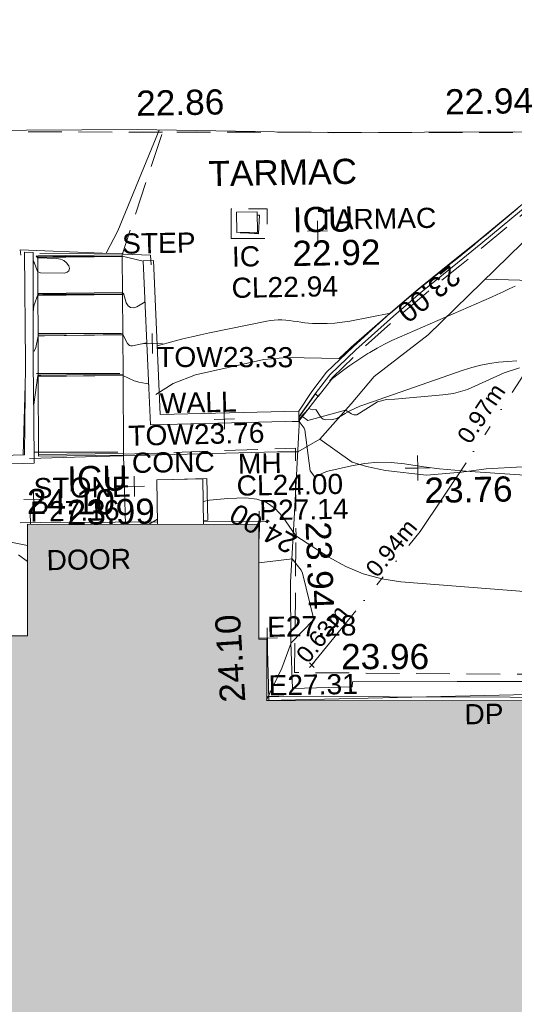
# Model space of a CAD drawing. Header units: millimetres. Extents: x -290717 to 520720, y -88450 to 287762.
# Tile 41 of 256: x -166682 to -159322, y -49527 to -34869. Entities that reach past the tile are written whole.
import ezdxf

# ---------------------------------------------------------------- set-up
doc = ezdxf.new("R2010")
doc.units = ezdxf.units.MM
for name, pattern in [('IMPORT-DASHED _2_', [750, 500, -250]), ('IMPORT-UG_EIR_QLB2 _2_', [2750, 1500, -300, 0, -300, 150, -300, 0, -200]), ('IMPORT-UG_ELEC_STREET LIGHTING_QLB2 _2_', [2700, 1500, -300, 0, -250, 150, -300, 0, -200]), ('IMPORT-UG_UNIDENTIFIED_QLA _2_', [2350, 1500, -300, 0, -50, 150, -300, 0, -50])]:
    doc.linetypes.add(name, pattern=pattern)
for name, color, linetype, lineweight, true_color in [('00_TOPO_LEVEL_SPOT', 7, 'Continuous', 9, 0x666666), ('00_TOPO_SERV_IC', 5, 'Continuous', 9, 0x0000ff), ('00_TOPO_STEPS', 7, 'Continuous', 9, 0x666666), ('00_UAV_BUILDING_OUTLINE', 5, 'Continuous', 9, 0x0000ff), ('00_UAV_CONCRETE', 9, 'Continuous', 9, 0x808080), ('00_UAV_FORM_LINES', 7, 'Continuous', 9, 0x666666), ('00_UAV_SLOPE_BOTTOM', 30, 'Continuous', 9, 0xff7f00), ('00_UAV_SLOPE_TOP', 40, 'Continuous', 9, 0xffbf00), ('01_DTM_CONTOUR_MNR', 7, 'Continuous', 9, 0xa5a552), ('12333-PUM-2D-U-0001-C01 - Rev2_REVIT IMPORT_dwg', 7, 'Continuous', 9, 0x767676), ('A_RHA_Line', 7, 'Continuous', 9, 0x00a600), ('CONTOURS_INDEX', 4, 'Continuous', 9, 0x00ffff), ('CONTOURS_INDEX_LVL', 4, 'Continuous', 9, 0x00ffff), ('CONTOURS_MINOR', 7, 'Continuous', 9, 0x00a5a5), ('DOWNPIPE_TXT', 7, 'Continuous', 9, 0x7fbfff), ('EAVE', 3, 'Continuous', 9, 0x00ff00), ('EAVE_LVL', 3, 'Continuous', 9, 0x00ff00), ('FORM_LINE', 7, 'IMPORT-DASHED _2_', 9, 0x00a500), ('INSPECTION_COVER', 7, 'Continuous', 9, 0xa50000), ('INSPECTION_COVER_LVL', 7, 'Continuous', 9, 0xa50000), ('INSPECTION_COVER_TXT', 7, 'Continuous', 9, 0xa50000), ('KERB_BOTTOM', 7, 'Continuous', 9, 0x0000a5), ('KERB_TOP', 2, 'Continuous', 9, 0xffff00), ('MANHOLES', 7, 'Continuous', 9, 0xa50000), ('MANHOLES_LVL', 7, 'Continuous', 9, 0xa50000), ('MANHOLES_TXT', 7, 'Continuous', 9, 0xa50000), ('PUM-EIRCOMM-NOTES', 6, 'Continuous', 9, 0xff00ff), ('PUM-EIRCOMM-QLB2', 6, 'IMPORT-UG_EIR_QLB2 _2_', 9, 0xff00ff), ('PUM-UNIDENTIFIED UTILITIES-QLA', 7, 'IMPORT-UG_UNIDENTIFIED_QLA _2_', 9, 0x52a500), ('TOP_OF_WALL_LEVEL', 7, 'Continuous', 9, 0xa500a5), ('TOP_OF_WALL_LEVEL_TXT', 7, 'Continuous', 9, 0xa500a5), ('WALL', 7, 'Continuous', 9, 0xa50000)]:
    doc.layers.add(name, color=color, linetype=linetype, lineweight=lineweight, true_color=true_color)
for name, color, linetype, lineweight in [('00_TOPO_ROAD_EDGE', 7, 'Continuous', 9), ('00_TOPO_SURFACE', 7, 'Continuous', 9), ('00_TOPO_SURVEY_TEXT', 7, 'Continuous', 9), ('A_RHA_Detail', 7, 'Continuous', 9), ('CHANGE_OF_SURFACE', 7, 'IMPORT-DASHED _2_', 9), ('DOOR_TXT', 7, 'Continuous', 9), ('GEN-TEXT', 7, 'Continuous', 9), ('PARAPET', 7, 'Continuous', 9), ('PARAPET_LVL', 7, 'Continuous', 9), ('STEPS', 7, 'Continuous', 9), ('STEPS_TXT', 7, 'Continuous', 9), ('Text', 7, 'Continuous', 9), ('TEXT_TXT', 7, 'Continuous', 9), ('WALL_TXT', 7, 'Continuous', 9)]:
    doc.layers.add(name, color=color, linetype=linetype, lineweight=lineweight)
doc.styles.add('Arial_1', font='arial.ttf', dxfattribs={"height": 250})
doc.styles.add('Arial_3', font='arial.ttf', dxfattribs={"height": 300})
doc.styles.add('Swis721 Lt BT_2', font='swissl.ttf', dxfattribs={"height": 375})

# ---------------------------------------------------------------- blocks, each defined once
blk = doc.blocks.new('12333-PUM-2D-U-0001-C01 - Rev2_REVIT IMPORT_dwg_MM-2077200-Site Location Plan Existing')
at = {"layer": '00_TOPO_LEVEL_SPOT', "color": 254, "true_color": 0xcccccc, "flags": 128}
for points in [[(500, 0), (0, 0), (0, 500)], [(0, -500), (0, 0), (-500, 0)]]:
    blk.add_lwpolyline(points, dxfattribs=at)
blk = doc.blocks.new('12333-PUM-2D-U-0001-C01 - Rev2_REVIT IMPORT_dwg_MGS62954_T2_Galway_ITM_3d_Rev1-2077680-Site Location Plan Existing')
at = {"layer": '00_TOPO_ROAD_EDGE', "color": 254, "true_color": 0xcccccc, "flags": 128}
blk.add_lwpolyline([(533732716, 725521829), (533734765, 725521820), (533736413, 725521800), (533738168, 725521743), (533739330, 725521700), (533740690, 725521690), (533742030, 725521670), (533743428, 725521615)], dxfattribs=at)
at = {"layer": '00_TOPO_SERV_IC', "color": 254, "true_color": 0xcccccc}
for p, q in [((533737871, 725520241), (533737871, 725520545)), ((533737871, 725520545), (533738176, 725520545)), ((533738176, 725520545), (533738176, 725520241)), ((533737871, 725520241), (533738176, 725520241)), ((533736614, 725515920), (533736614, 725516583)), ((533737299, 725516583), (533736614, 725516583)), ((533737299, 725515907), (533737299, 725516583))]:
    blk.add_line(p, q, dxfattribs=at)
at = {"layer": '00_TOPO_STEPS', "color": 254, "true_color": 0xcccccc}
for p, q in [((533734934, 725519983), (533736172, 725519964)), ((533734907, 725519378), (533736145, 725519359)), ((533734881, 725518790), (533736119, 725518771)), ((533734855, 725518197), (533736093, 725518177)), ((533734803, 725517024), (533736042, 725517005))]:
    blk.add_line(p, q, dxfattribs=at)
at = {"layer": '00_TOPO_SURFACE', "color": 254, "true_color": 0xcccccc, "flags": 128}
for points in [[(533736740, 725521789), (533736100, 725520300), (533735918, 725519968)], [(533738754, 725517454), (533738657, 725516058), (533738580, 725515023), (533738566, 725514124), (533738578, 725513441)]]:
    blk.add_lwpolyline(points, dxfattribs=at)
at = {"layer": '00_UAV_CONCRETE', "color": 254, "true_color": 0xcccccc, "flags": 128}
blk.add_lwpolyline([(533775857, 725512584), (533775861, 725512743), (533773849, 725512821), (533771023, 725512916), (533770295, 725512941), (533767038, 725513031), (533766025, 725513053), (533763105, 725513118), (533761027, 725513165), (533759813, 725513192), (533756142, 725513259), (533756028, 725513260), (533752549, 725513304), (533751029, 725513348), (533748905, 725513410), (533746031, 725513439), (533745548, 725513444), (533742515, 725513475), (533741032, 725513500), (533739474, 725513527), (533739466, 725513449), (533738578, 725513441)], dxfattribs=at)
at = {"layer": '00_UAV_FORM_LINES', "color": 254, "true_color": 0xcccccc, "flags": 128}
for points in [[(533758143, 725520042), (533752533, 725519955), (533748445, 725519946), (533748049, 725519908), (533747734, 725519796), (533747406, 725519594), (533747100, 725519480), (533746802, 725519365), (533746498, 725519333), (533745151, 725519340), (533743936, 725519375), (533741557, 725519486)], [(533739049, 725517147), (533739528, 725516795), (533739737, 725516724), (533740021, 725516664), (533740629, 725516583), (533741150, 725516615), (533741520, 725516660), (533742062, 725516682), (533742559, 725516696), (533743030, 725516684), (533745040, 725516466), (533746413, 725516333), (533746766, 725516359), (533747146, 725516425), (533747626, 725516528), (533748368, 725516684), (533748970, 725516720), (533749603, 725516715), (533753083, 725516850), (533757724, 725517049)]]:
    blk.add_lwpolyline(points, dxfattribs=at)
at = {"layer": '00_UAV_SLOPE_BOTTOM', "color": 254, "true_color": 0xcccccc, "flags": 128}
for points in [[(533734650, 725519960), (533734642, 725520041), (533735867, 725519969)], [(533736172, 725519951), (533736579, 725519927), (533736585, 725519786)]]:
    blk.add_lwpolyline(points, dxfattribs=at)
at = {"layer": '00_UAV_SLOPE_TOP', "color": 254, "true_color": 0xcccccc, "flags": 128}
for points in [[(533738720, 725516964), (533739049, 725517147), (533739526, 725517665), (533739877, 725518063), (533740692, 725518669), (533742314, 725520200), (533742364, 725520248), (533743765, 725521569)], [(533738720, 725516964), (533738416, 725516968), (533735728, 725516944), (533734726, 725516935)]]:
    blk.add_lwpolyline(points, dxfattribs=at)
at = {"layer": '01_DTM_CONTOUR_MNR', "color": 254, "true_color": 0xcccccc, "flags": 128}
for points in [[(533738192, 725513270), (533744897, 725513304), (533746065, 725513357), (533746220, 725513430), (533748192, 725514399), (533748314, 725514429), (533748484, 725514448), (533748729, 725514505), (533748931, 725514556), (533749156, 725514588), (533751315, 725514728), (533752789, 725514898), (533754470, 725515219)], [(533738784, 725517497), (533738877, 725517425), (533739440, 725517570), (533739530, 725517516), (533739566, 725517498), (533739608, 725517500), (533739917, 725517686), (533740052, 725517720), (533740178, 725517720), (533740891, 725517771), (533741054, 725517789), (533741259, 725517844), (533741810, 725518084), (533742039, 725518153)], [(533736622, 725517851), (533736882, 725518010), (533737219, 725518133), (533738240, 725518347), (533738580, 725518368), (533739355, 725518340), (533739360, 725518340), (533739516, 725518483), (533739541, 725518506), (533740134, 725519006)], [(533734540, 725515501), (533734672, 725515399)], [(533738112, 725515320), (533738407, 725515348), (533738610, 725515370), (533738739, 725515201), (533738760, 725515157), (533738913, 725514463), (533738570, 725514120), (533738428, 725513745), (533738192, 725513274)]]:
    blk.add_lwpolyline(points, dxfattribs=at)
at = {"xscale": 0.375, "yscale": 0.375, "zscale": 0.375}
blk.add_blockref('12333-PUM-2D-U-0001-C01 - Rev2_REVIT IMPORT_dwg_MM-2077200-Site Location Plan Existing', (533740500, 725516690), dxfattribs=at)
at = {"layer": '00_TOPO_LEVEL_SPOT', "insert": (533740595, 725516543), "char_height": 375, "width": 1495.9, "attachment_point": 1, "line_spacing_factor": 1.005062, "style": 'Swis721 Lt BT_2'}
blk.add_mtext('23.76', dxfattribs=at)
at = {"layer": '00_TOPO_ROAD_EDGE', "color": 251, "true_color": 0x666666, "char_height": 375, "width": 1495.9, "attachment_point": 1, "line_spacing_factor": 1.005062, "style": 'Swis721 Lt BT_2'}
for s, insert in [('22.86', (533736406, 725522380)), ('22.94', (533741001, 725522320))]:
    blk.add_mtext(s, dxfattribs=dict(at, insert=insert))
at = {"layer": '00_TOPO_SERV_IC', "color": 251, "true_color": 0x666666, "char_height": 375, "attachment_point": 1, "line_spacing_factor": 1.005062, "style": 'Swis721 Lt BT_2'}
for s, insert, width in [('ICU', (533738705, 725520604), 1021.01), ('22.92', (533738691, 725520104), 1495.9), ('ICU', (533735281, 725516806), 1021.01), ('23.99', (533735267, 725516306), 1495.9)]:
    blk.add_mtext(s, dxfattribs=dict(at, insert=insert, width=width))
at = {"layer": '00_TOPO_SURFACE', "color": 251, "true_color": 0x666666, "insert": (533739192, 725515926), "char_height": 375, "width": 1495.9, "attachment_point": 1, "rotation": 271.2284, "line_spacing_factor": 1.005062, "style": 'Swis721 Lt BT_2'}
blk.add_mtext('23.94', dxfattribs=at)
at = {"layer": '00_TOPO_SURVEY_TEXT', "color": 251, "true_color": 0x666666, "insert": (533737462, 725521313), "char_height": 375, "width": 2450.43, "attachment_point": 1, "line_spacing_factor": 1.005062, "style": 'Swis721 Lt BT_2'}
blk.add_mtext('TARMAC', dxfattribs=at)
at = {"layer": '00_UAV_BUILDING_OUTLINE', "color": 251, "true_color": 0x666666, "char_height": 375, "width": 1495.9, "attachment_point": 1, "line_spacing_factor": 1.005062, "style": 'Swis721 Lt BT_2'}
for insert, rotation in [((533734680, 725516482), 358.7006), ((533737501, 725513241), 92.5973)]:
    blk.add_mtext('24.10', dxfattribs=dict(at, insert=insert, rotation=rotation))
at = {"layer": '00_UAV_CONCRETE', "color": 251, "true_color": 0x666666, "insert": (533739314, 725514091), "char_height": 375, "width": 1495.9, "attachment_point": 1, "rotation": 359.0204, "line_spacing_factor": 1.005062, "style": 'Swis721 Lt BT_2'}
blk.add_mtext('23.96', dxfattribs=at)
blk = doc.blocks.new('12333-PUM-2D-U-0001-C01 - Rev2_REVIT IMPORT_dwg_SPOT-V206-Site Location Plan Existing')
at = {"layer": 'PARAPET_LVL', "color": 253, "true_color": 0xaaaaaa}
for p, q in [((0, 500), (0, -80)), ((-500, 0), (500, 0))]:
    blk.add_line(p, q, dxfattribs=at)
blk = doc.blocks.new('12333-PUM-2D-U-0001-C01 - Rev2_REVIT IMPORT_dwg_SPOT-V196-Site Location Plan Existing')
at = {"layer": 'PARAPET_LVL', "color": 253, "true_color": 0xaaaaaa}
for p, q in [((0, 500), (0, -500)), ((-500, 0), (500, 0))]:
    blk.add_line(p, q, dxfattribs=at)
blk = doc.blocks.new('12333-PUM-2D-U-0001-C01 - Rev2_REVIT IMPORT_dwg_SPOT-2077713-Site Location Plan Existing')
at = {"layer": 'Text', "color": 253, "true_color": 0xaaaaaa}
for p, q in [((0, 500), (0, -500)), ((-500, 0), (500, 0))]:
    blk.add_line(p, q, dxfattribs=at)
blk = doc.blocks.new('12333-PUM-2D-U-0001-C01 - Rev2_REVIT IMPORT_dwg_SPOT-2077700-Site Location Plan Existing')
at = {"layer": 'TOP_OF_WALL_LEVEL', "color": 254, "true_color": 0xe1aae1}
for p, q in [((0, 500), (0, -500)), ((-500, 0), (500, 0))]:
    blk.add_line(p, q, dxfattribs=at)
blk = doc.blocks.new('12333-PUM-2D-U-0001-C01 - Rev2_REVIT IMPORT_dwg_SPOT-V232-Site Location Plan Existing')
at = {"layer": 'EAVE_LVL', "color": 81, "true_color": 0xaaffaa}
for p, q in [((0, 500), (0, -204)), ((-106, 0), (500, 0))]:
    blk.add_line(p, q, dxfattribs=at)
blk = doc.blocks.new('12333-PUM-2D-U-0001-C01 - Rev2_REVIT IMPORT_dwg_SPOT-V233-Site Location Plan Existing')
at = {"layer": 'EAVE_LVL', "color": 81, "true_color": 0xaaffaa}
for p, q in [((0, 500), (0, -500)), ((-420, 0), (500, 0))]:
    blk.add_line(p, q, dxfattribs=at)
blk = doc.blocks.new('12333-PUM-2D-U-0001-C01 - Rev2_REVIT IMPORT_dwg-1620468-Site Location Plan Existing')
at = {"layer": 'CHANGE_OF_SURFACE', "color": 253, "true_color": 0xaaaaaa, "flags": 128}
for points in [[(102421, -94223), (95710, -94097), (95079, -95912)], [(97666, -98436), (97957, -98067), (98176, -97794), (98567, -97428), (99133, -96937), (99549, -96595), (100102, -96163), (100450, -95887), (101065, -95398), (102155, -94556), (102457, -94342), (104545, -94385), (108539, -94469), (113452, -94513), (118692, -94673), (123079, -94754), (127999, -94841), (133904, -94962), (137314, -95022), (138010, -95088), (138622, -95187), (139110, -95298), (139677, -95457), (140183, -95666), (140662, -95984), (141246, -96532), (141712, -97124), (142036, -97862), (142218, -98390), (142014, -98961), (141892, -99280), (141685, -99740), (141476, -100165), (141253, -100548), (140959, -100981), (140643, -101395), (140416, -101748), (140170, -102223), (139981, -102596), (139408, -103693), (139471, -103726)], [(95048, -98882), (97606, -98835), (97592, -100144)], [(134841, -103271), (134843, -103028), (126720, -102873), (119869, -102718), (111028, -102508), (97534, -102177), (97592, -100144)]]:
    blk.add_lwpolyline(points, dxfattribs=at)
blk.add_lwpolyline([(96704, -95699), (97237, -95710), (97246, -95268), (96713, -95257)], close=True, dxfattribs=at)
at = {"layer": 'CONTOURS_INDEX', "color": 131, "true_color": 0xaaffff}
for p, q in [((93555, -98867), (93602, -97825)), ((95401, -99932), (95534, -99856))]:
    blk.add_line(p, q, dxfattribs=at)
at = {"layer": 'CONTOURS_INDEX', "color": 131, "true_color": 0xaaffff, "flags": 128}
for points in [[(96220, -99607), (96314, -99589), (96588, -99566), (96856, -99563), (97017, -99587), (97163, -99639), (97287, -99731), (97396, -99851), (97588, -100141), (98073, -100468), (98323, -100610), (98583, -100726), (98857, -100802), (99141, -100851), (109949, -101893)], [(95575, -97279), (95829, -97213), (95960, -97181), (96092, -97151), (96224, -97123), (96356, -97097), (97211, -96937), (97267, -96929), (97324, -96923), (97380, -96921), (97437, -96923), (97494, -96927), (97551, -96934), (97607, -96943), (97663, -96953), (97720, -96964), (97777, -96973), (97834, -96979), (97891, -96983), (98000, -96988), (98112, -96989), (98224, -96985), (98335, -96975), (98446, -96959), (99058, -96851), (99467, -96512), (99968, -96127), (100033, -96077), (100321, -95851), (100384, -95799), (100479, -95726), (100494, -95713), (100510, -95701), (100526, -95689), (100541, -95676), (100974, -95326)], [(93751, -96056), (93758, -95981), (93773, -96013), (93807, -96123), (93815, -96138), (93857, -96162), (94219, -96170), (94257, -96157), (94282, -96136), (94289, -96104), (94284, -96064), (94249, -96018), (94208, -95982), (94157, -95961), (94100, -95949), (93818, -95937), (93800, -95907), (93818, -95921), (94045, -95922), (94159, -95923), (94273, -95924), (94387, -95925), (94500, -95926), (95078, -95931), (95388, -96011), (95391, -96021)], [(93198, -100131), (93596, -100214)]]:
    blk.add_lwpolyline(points, dxfattribs=at)
at = {"layer": 'CONTOURS_MINOR', "color": 254, "true_color": 0xaae1e1, "flags": 128}
for points in [[(97665, -98371), (97668, -98371), (97918, -98031), (97958, -98071), (98160, -97824), (98174, -97808), (98348, -97682), (98436, -97620), (98525, -97560), (98616, -97503), (98709, -97447), (98738, -97430), (98846, -97370), (98956, -97312), (99069, -97259), (99183, -97210), (100561, -96639), (100650, -96601), (100740, -96562), (100828, -96522), (100917, -96481)], [(97666, -98401), (97668, -98401), (97818, -98251), (97866, -98269), (97919, -98264), (97994, -98381), (98009, -98397), (98025, -98410), (98045, -98417), (98066, -98420), (98163, -98418), (98187, -98415), (98210, -98411), (98232, -98403), (98253, -98393), (98354, -98335), (98426, -98297), (98499, -98261), (98575, -98230), (98652, -98203), (100123, -97719), (100253, -97682), (100384, -97650), (100517, -97627), (100651, -97610), (100787, -97601), (100922, -97596)], [(93739, -96745), (93748, -96651), (93816, -96471), (93818, -96491), (93888, -96490), (95078, -96501), (95089, -96483), (95126, -96628), (95155, -96672), (95189, -96700), (95234, -96705), (95285, -96693), (95407, -96621)], [(93729, -97321), (93744, -97324), (93771, -97270), (93808, -97101), (93901, -97099), (95068, -97101), (95134, -97235), (95148, -97252), (95164, -97265), (95184, -97270), (95206, -97271), (95418, -97231), (95423, -97257)], [(93723, -98118), (93793, -97687), (93880, -97700), (95058, -97711), (95226, -97791), (95243, -97799), (95260, -97805), (95278, -97810), (95295, -97815), (95404, -97836), (95438, -97841), (95440, -97882)], [(97565, -98437), (97639, -98439), (97668, -98441), (97741, -98542), (97753, -98566), (97820, -99177), (97880, -99261), (98007, -99217), (98025, -99207), (98044, -99199), (98063, -99193), (98083, -99187), (98436, -99112), (98633, -99081), (98830, -99066), (99027, -99074), (99225, -99098), (99285, -99109), (99513, -99146), (99742, -99179), (99971, -99206), (100201, -99229), (106176, -99736)]]:
    blk.add_lwpolyline(points, dxfattribs=at)
at = {"layer": 'EAVE', "color": 81, "true_color": 0xaaffaa, "flags": 128}
blk.add_lwpolyline([(134976, -103274), (134976, -103235), (124090, -103073), (97145, -102525), (97138, -101655), (97012, -101652)], dxfattribs=at)
at = {"layer": 'FORM_LINE', "color": 9, "true_color": 0xaae1aa}
blk.add_line((95710, -94097), (89646, -93983), dxfattribs=at)
at = {"layer": 'GEN-TEXT', "color": 253, "true_color": 0xaaaaaa}
for p, q in [((97758, -102104), (97829, -102033)), ((97829, -102104), (97758, -102033))]:
    blk.add_line(p, q, dxfattribs=at)
at = {"layer": 'INSPECTION_COVER', "color": 9, "true_color": 0xe1aaaa, "flags": 128}
blk.add_lwpolyline([(96851, -95614), (97113, -95634), (97134, -95358), (97096, -95356)], dxfattribs=at)
at = {"layer": 'KERB_BOTTOM', "color": 9, "true_color": 0xaaaae1, "flags": 128}
blk.add_lwpolyline([(97665, -98284), (97863, -97995), (98090, -97714), (98489, -97341), (99057, -96848), (99475, -96503), (100029, -96070), (100377, -95795), (100993, -95305), (102085, -94461), (102421, -94223), (104548, -94267), (108541, -94351), (113455, -94395)], dxfattribs=at)
at = {"layer": 'KERB_TOP', "color": 51, "true_color": 0xffffaa, "flags": 128}
blk.add_lwpolyline([(97665, -98371), (97913, -98033), (98136, -97756), (98530, -97387), (99097, -96895), (99514, -96552), (100067, -96119), (100416, -95844), (101031, -95354), (102122, -94511), (102440, -94286), (104546, -94330), (108540, -94413), (113453, -94458)], dxfattribs=at)
at = {"layer": 'MANHOLES', "color": 9, "true_color": 0xe1aaaa, "flags": 128}
blk.add_lwpolyline([(96220, -99888), (96285, -99887), (96279, -99267), (95780, -99271)], dxfattribs=at)
at = {"layer": 'PARAPET', "color": 253, "true_color": 0xaaaaaa, "flags": 128}
for points in [[(95534, -99898), (93643, -99877), (93643, -99900)], [(97037, -100269), (97052, -99915), (96220, -99906)]]:
    blk.add_lwpolyline(points, dxfattribs=at)
at = {"layer": 'PUM-EIRCOMM-QLB2', "color": 211, "true_color": 0xffaaff, "flags": 128}
blk.add_lwpolyline([(201398, -90242), (194300, -89978), (176492, -89664), (164630, -89559), (152400, -89441), (137995, -89062), (117127, -88726), (106155, -88784), (103180, -93333), (102151, -96110), (100560, -98494), (99441, -100108), (97793, -102068)], dxfattribs=at)
at = {"layer": 'PUM-UNIDENTIFIED UTILITIES-QLA', "color": 9, "true_color": 0xc5e1aa}
for p, q in [((96838, -95618), (97095, -95630)), ((97095, -95630), (97095, -95614))]:
    blk.add_line(p, q, dxfattribs=at)
at = {"layer": 'STEPS', "color": 253, "true_color": 0xaaaaaa}
for p, q in [((93822, -95906), (95079, -95912)), ((93822, -95933), (95079, -95939)), ((93814, -96496), (95073, -96502)), ((93815, -96466), (95073, -96472)), ((93806, -97098), (95067, -97105)), ((93807, -97072), (95067, -97078)), ((93798, -97705), (95060, -97711)), ((93799, -97685), (95060, -97691)), ((93783, -98864), (95048, -98870)), ((93783, -98890), (95048, -98897)), ((95048, -98897), (95056, -99926))]:
    blk.add_line(p, q, dxfattribs=at)
at = {"layer": 'STEPS', "color": 253, "true_color": 0xaaaaaa, "flags": 128}
for points in [[(93821, -95959), (93822, -95906), (93822, -95933), (93815, -96466), (93814, -96496), (93807, -97072), (93806, -97098), (93799, -97685), (93798, -97705), (93783, -98864), (93783, -98890)], [(95079, -95912), (95079, -95939), (95073, -96472), (95073, -96502), (95067, -97078), (95067, -97105), (95060, -97691), (95060, -97711), (95048, -98870), (95048, -98897)]]:
    blk.add_lwpolyline(points, dxfattribs=at)
at = {"layer": 'WALL', "color": 9, "true_color": 0xe1aaaa, "flags": 128}
for points in [[(93754, -95854), (93726, -97506), (93722, -98330), (93714, -98990), (90765, -99026), (89873, -95770), (89999, -95735)], [(93754, -95854), (93624, -95846), (93612, -97496), (93572, -98867), (90864, -98895), (89999, -95735)], [(95390, -96008), (95542, -96006), (95603, -98299), (97665, -98284)], [(95390, -96008), (95441, -97907), (95455, -98451), (97666, -98436), (97665, -98371), (97665, -98284)]]:
    blk.add_lwpolyline(points, dxfattribs=at)
blk.add_blockref('12333-PUM-2D-U-0001-C01 - Rev2_REVIT IMPORT_dwg_MGS62954_T2_Galway_ITM_3d_Rev1-2077680-Site Location Plan Existing', (-533641080, -725615854))
at = {"xscale": 0.3, "yscale": 0.3, "zscale": 0.3}
for name, p in [('12333-PUM-2D-U-0001-C01 - Rev2_REVIT IMPORT_dwg_SPOT-2077713-Site Location Plan Existing', (97992, -95607)), ('12333-PUM-2D-U-0001-C01 - Rev2_REVIT IMPORT_dwg_SPOT-2077700-Site Location Plan Existing', (95505, -97241)), ('12333-PUM-2D-U-0001-C01 - Rev2_REVIT IMPORT_dwg_SPOT-2077700-Site Location Plan Existing', (96556, -98386)), ('12333-PUM-2D-U-0001-C01 - Rev2_REVIT IMPORT_dwg_SPOT-2077713-Site Location Plan Existing', (95198, -99363)), ('12333-PUM-2D-U-0001-C01 - Rev2_REVIT IMPORT_dwg_SPOT-2077713-Site Location Plan Existing', (93700, -99530)), ('12333-PUM-2D-U-0001-C01 - Rev2_REVIT IMPORT_dwg_SPOT-V206-Site Location Plan Existing', (93643, -99877)), ('12333-PUM-2D-U-0001-C01 - Rev2_REVIT IMPORT_dwg_SPOT-V196-Site Location Plan Existing', (97052, -99915)), ('12333-PUM-2D-U-0001-C01 - Rev2_REVIT IMPORT_dwg_SPOT-V233-Site Location Plan Existing', (97138, -101655)), ('12333-PUM-2D-U-0001-C01 - Rev2_REVIT IMPORT_dwg_SPOT-V232-Site Location Plan Existing', (97145, -102525))]:
    blk.add_blockref(name, p, dxfattribs=at)
at = {"layer": 'CONTOURS_INDEX_LVL', "char_height": 300, "width": 1256.11, "attachment_point": 1, "line_spacing_factor": 0.941778, "style": 'Arial_3'}
for s, insert, rotation in [('23.00', (100141, -96375), 217.8574), ('24.00', (97478, -100423), 149.4167)]:
    blk.add_mtext(s, dxfattribs=dict(at, insert=insert, rotation=rotation))
at = {"layer": 'DOOR_TXT', "insert": (93874, -100289), "char_height": 300, "width": 1498.52, "attachment_point": 1, "line_spacing_factor": 0.941778, "style": 'Arial_3'}
blk.add_mtext('DOOR', dxfattribs=at)
at = {"layer": 'DOWNPIPE_TXT', "insert": (100051, -102692), "char_height": 300, "width": 694.17, "attachment_point": 1, "line_spacing_factor": 0.941778, "style": 'Arial_3'}
blk.add_mtext('DP', dxfattribs=at)
at = {"layer": 'EAVE_LVL', "char_height": 300, "width": 1590.34, "attachment_point": 1, "line_spacing_factor": 0.941778, "style": 'Arial_3'}
for s, insert in [('E27.28', (97138, -101339)), ('E27.31', (97145, -102210))]:
    blk.add_mtext(s, dxfattribs=dict(at, insert=insert))
at = {"layer": 'INSPECTION_COVER_LVL', "insert": (96697, -96284), "char_height": 300, "width": 1895.19, "attachment_point": 1, "line_spacing_factor": 0.941778, "style": 'Arial_3'}
blk.add_mtext('CL22.94', dxfattribs=at)
at = {"layer": 'INSPECTION_COVER_TXT', "insert": (96711, -95819), "char_height": 300, "width": 499.51, "attachment_point": 1, "line_spacing_factor": 0.941778, "style": 'Arial_3'}
blk.add_mtext('IC', dxfattribs=at)
at = {"layer": 'MANHOLES_LVL', "insert": (96721, -99229), "char_height": 300, "width": 1895.19, "attachment_point": 1, "line_spacing_factor": 0.941778, "style": 'Arial_3'}
blk.add_mtext('CL24.00', dxfattribs=at)
at = {"layer": 'MANHOLES_TXT', "insert": (96746, -98903), "char_height": 300, "width": 774.97, "attachment_point": 1, "line_spacing_factor": 0.941778, "style": 'Arial_3'}
blk.add_mtext('MH', dxfattribs=at)
at = {"layer": 'PARAPET_LVL', "char_height": 300, "width": 1590.34, "attachment_point": 1, "line_spacing_factor": 0.941778, "style": 'Arial_3'}
for s, insert in [('P27.16', (93643, -99562)), ('P27.14', (97052, -99600))]:
    blk.add_mtext(s, dxfattribs=dict(at, insert=insert))
at = {"layer": 'PUM-EIRCOMM-NOTES', "char_height": 250, "width": 1160.03, "attachment_point": 2, "line_spacing_factor": 0.941778, "style": 'Arial_1'}
for s, insert, rotation in [('0.97m', (100275, -98296), 55.2661), ('0.94m', (98910, -100266), 49.9423), ('0.63m', (97854, -101527), 49.9423)]:
    blk.add_mtext(s, dxfattribs=dict(at, insert=insert, rotation=rotation))
at = {"layer": 'STEPS_TXT', "insert": (95079, -95597), "char_height": 300, "width": 1307.53, "attachment_point": 1, "line_spacing_factor": 0.941778, "style": 'Arial_3'}
blk.add_mtext('STEP', dxfattribs=at)
at = {"layer": 'TEXT_TXT', "char_height": 300, "attachment_point": 1, "line_spacing_factor": 0.941778, "style": 'Arial_3'}
for s, insert, width in [('TARMAC', (97992, -95292), 2108.21), ('CONC', (95168, -98863), 1469.14), ('STONE', (93700, -99215), 1722.56)]:
    blk.add_mtext(s, dxfattribs=dict(at, insert=insert, width=width))
at = {"layer": 'TOP_OF_WALL_LEVEL_TXT', "char_height": 300, "width": 2420.4, "attachment_point": 1, "line_spacing_factor": 0.941778, "style": 'Arial_3'}
for s, insert, rotation in [('TOW23.33', (95575, -97292), 358.873), ('TOW23.76', (95121, -98459), 0.3984)]:
    blk.add_mtext(s, dxfattribs=dict(at, insert=insert, rotation=rotation))
at = {"layer": 'WALL_TXT', "insert": (95600, -97984), "char_height": 300, "width": 1362.62, "attachment_point": 1, "rotation": 0.3984, "line_spacing_factor": 0.941778, "style": 'Arial_3'}
blk.add_mtext('WALL', dxfattribs=at)

msp = doc.modelspace()

# ---------------------------------------------------------------- hatches: boundary and pattern name
at = {"layer": 'A_RHA_Detail', "true_color": 0xc0c0c0}
h = msp.add_hatch(color=9, dxfattribs=at)
h.paths.add_polyline_path([(-80881, -68503), (-80401, -68483), (-80401, -62985), (-24475, -63009), (-24456, -50840), (-36623, -50832), (-36623, -44229), (-50959, -44214), (-50959, -42574), (-54564, -42571), (-54566, -45054), (-92409, -45027), (-92412, -49202), (-100062, -49202), (-100052, -64853), (-86121, -64853), (-86092, -62958), (-84861, -62958), (-84855, -68240), (-80871, -68240)])
h.paths.add_polyline_path([(-137239, -68462), (-132720, -68433), (-132847, -62850), (-130455, -62917), (-130498, -61356), (-117581, -61423), (-117492, -49184), (-125137, -49178), (-125134, -45033), (-163007, -45006), (-163007, -44090), (-163124, -44090), (-163123, -42384), (-166564, -42384), (-166565, -44044), (-193158, -44025), (-193195, -62864), (-137270, -62917), (-137254, -65680)])
h.paths.add_polyline_path([(120311, -32334), (120312, -31611), (133451, -31638), (133469, -19718), (121296, -19692), (121320, -8191), (112277, -8172), (112263, -14811), (78286, -14740), (78293, -8167), (76546, -8163), (69356, -8153), (69354, -9157), (68373, -9155), (68373, -13706), (69334, -13708), (69325, -16250), (66623, -16250), (66620, -17995), (65989, -17995), (65985, -19731), (57152, -19712), (57127, -31560), (70278, -31587), (70278, -32272), (78264, -32285), (78267, -31020), (112336, -31091), (112336, -32318), (119781, -32333)])
h.paths.add_polyline_path([(7504, -1791), (15482, -674), (15484, 148), (56188, 206), (56156, 14338), (18017, 14236), (17968, 34313), (21727, 34324), (21709, 40608), (18010, 40608), (17996, 45484), (9770, 45421), (3966, 45443), (3985, 14177), (1023, 14177), (-277, 14191), (-232, 5977), (-226, 194), (1220, 180), (7478, 143), (7489, -674)])
h.paths.add_polyline_path([(77756, 53), (77730, 1700), (94464, 1660), (94606, 17991), (88810, 18015), (88800, 14437), (69414, 14458), (69377, 100), (70761, 92)])
h.paths.add_polyline_path([(61252, 46454), (105775, 46473), (105768, 61853), (92285, 61853), (92309, 65784), (96107, 65768), (96060, 75209), (101085, 75072), (104988, 74765), (108404, 74364), (112009, 73787), (115645, 73050), (116891, 72762), (120209, 71893), (120865, 71704), (124136, 70670), (127436, 69481), (127820, 69395), (128274, 69332), (128732, 69307), (129190, 69320), (129645, 69372), (130095, 69461), (130535, 69588), (130963, 69751), (131376, 69950), (131771, 70182), (132163, 70461), (132496, 70742), (132821, 71065), (133117, 71414), (133384, 71787), (133617, 72179), (133817, 72591), (133983, 73018), (134112, 73458), (134204, 73907), (134258, 74362), (134273, 74820), (134251, 75277), (134190, 75731), (134091, 76179), (133955, 76617), (133783, 77041), (133576, 77450), (133336, 77840), (133064, 78209), (132762, 78554), (132432, 78872), (132077, 79161), (131698, 79420), (131300, 79646), (131094, 79746), (132146, 83110), (122788, 86283), (121604, 82800), (117096, 83871), (116842, 83526), (116121, 91222), (110238, 91274), (110194, 90435), (104988, 90486), (104973, 94310), (103746, 94310), (103840, 122852), (96365, 122932), (96350, 123952), (104556, 123902), (104607, 120249), (125503, 120134), (125662, 137657), (114480, 137699), (114382, 129150), (104644, 129188), (104578, 126217), (101184, 126159), (101265, 135959), (89967, 135989), (89928, 125824), (93631, 125841), (93581, 122932), (88697, 122905), (88679, 95739), (86378, 95739), (86378, 96178), (83280, 96201), (83274, 95736), (70170, 95733), (70166, 96272), (66675, 96257), (66655, 95756), (65785, 95756), (65888, 117471), (53473, 117488), (53434, 98570), (40649, 98570), (40610, 94406), (38854, 94410), (38849, 89464), (40612, 89518), (40665, 86258), (38372, 86306), (38370, 76901), (50938, 76944), (50923, 74599), (56485, 74589), (56485, 75195), (92465, 75233), (92646, 71767), (89811, 69363), (85313, 69361), (85313, 66907), (75210, 66903), (75210, 63816), (70819, 63816), (70819, 64253), (69457, 64253), (69456, 66902), (61303, 66899), (61305, 63970), (70500, 63970), (70500, 61853), (61246, 61849), (61252, 46455)])
h.paths.add_polyline_path([(-17153, 48569), (-17153, 60770), (-29363, 60775), (-29363, 67399), (-43507, 67405), (-43489, 69093), (-45766, 69109), (-45794, 67405), (-47272, 67404), (-47272, 66455), (-86005, 66469), (-86007, 60522), (-92663, 60522), (-92667, 50184), (-79752, 50180), (-79752, 48591), (-17158, 48569)])
h.paths.add_polyline_path([(-201056, 48629), (-138378, 48635), (-138378, 50133), (-125468, 50134), (-125469, 60566), (-132187, 60566), (-132187, 66533), (-170643, 66806), (-170643, 67739), (-200340, 67489), (-200349, 60828), (-201058, 60828), (-201057, 51102)])
h.paths.add_polyline_path([(-240052, 54769), (-239444, 54811), (-239187, 54842), (-238765, 54941), (-238382, 55122), (-237990, 55355), (-237269, 55936), (-237030, 56229), (-236793, 56569), (-236555, 57004), (-236433, 57267), (-236300, 57753), (-236251, 58017), (-236236, 58516), (-236233, 58988), (-236214, 59823), (-236364, 59821), (-236634, 60698), (-236392, 61432), (-236225, 61435), (-236202, 62638), (-232564, 62639), (-232564, 63049), (-232732, 63049), (-232860, 63458), (-232732, 63914), (-232561, 63914), (-232522, 70598), (-240629, 70599), (-240630, 72351), (-246413, 72347), (-246413, 70616), (-254450, 70619), (-254455, 70754), (-254470, 73192), (-263883, 73268), (-263902, 68261), (-263715, 68260), (-263553, 67820), (-263719, 67392), (-263914, 67392), (-263957, 58634), (-260181, 58611), (-260192, 56354), (-257185, 56339), (-257213, 57093), (-257339, 57093), (-257471, 57532), (-257339, 58062), (-257203, 58064), (-257174, 58599), (-256478, 58575), (-256478, 58789), (-256013, 58912), (-255397, 58781), (-255397, 58596), (-243810, 58586), (-243805, 58352), (-243741, 57885), (-243619, 57422), (-243424, 56944), (-243247, 56608), (-243003, 56250), (-242732, 55933), (-242372, 55603), (-242141, 55425), (-241805, 55217), (-241529, 55077), (-241101, 54917), (-240836, 54841), (-240453, 54789), (-240203, 54777)])
h.paths.add_polyline_path([(40277, 59895), (40329, 69197), (36589, 69218), (36619, 74674), (32264, 74687), (32233, 69156), (11917, 69270), (11967, 78219), (29088, 78123), (29143, 88141), (15719, 88216), (15733, 90590), (4594, 90652), (4525, 78265), (10097, 78234), (10077, 74773), (4548, 74804), (4466, 60107), (19126, 60025), (19140, 62528), (31739, 62457), (31725, 59943), (38370, 59906)])
h.paths.add_polyline_path([(-246083, 72334), (-246083, 72334), (-246208, 72334)])
h.paths.add_polyline_path([(-114575, 112178), (-114575, 112178), (-114707, 115802)])
h.paths.add_polyline_path([(-154700, 101760), (-114382, 101776), (-114382, 106927), (-113756, 106927), (-113758, 111847), (-114432, 111847), (-114432, 112178), (-114575, 112178), (-114579, 121707), (-123057, 121707), (-123069, 156453), (-119381, 156454), (-119381, 160166), (-115501, 160167), (-115503, 166207), (-132412, 166600), (-132412, 166666), (-135275, 166665), (-135275, 166628), (-135911, 166628), (-135911, 166352), (-152521, 166346), (-152518, 159143), (-150699, 159118), (-150756, 122561), (-151059, 122561), (-151061, 121302), (-154138, 121373), (-154138, 121865), (-154704, 121867), (-154689, 119352), (-154746, 119352), (-154746, 118722), (-160794, 118749), (-160794, 119411), (-163852, 119422), (-163855, 118762), (-167569, 118779), (-166635, 124395), (-166844, 124471), (-167569, 124708), (-168028, 124841), (-168631, 124991), (-169238, 125117), (-169850, 125220), (-170466, 125298), (-171089, 125352), (-171704, 125381), (-172325, 125386), (-172782, 125375), (-173402, 125337), (-174019, 125276), (-174634, 125190), (-175245, 125081), (-176047, 124896), (-176665, 124725), (-177045, 124609), (-177632, 124405), (-176665, 118819), (-177559, 118822), (-177662, 125263), (-176365, 126543), (-159462, 126320), (-157058, 128609), (-157061, 136153), (-158639, 137740), (-159352, 137740), (-161634, 140201), (-168728, 140257), (-171035, 137943), (-174184, 137943), (-176460, 140292), (-177342, 140292), (-177342, 140358), (-183429, 140356), (-185922, 137917), (-185922, 131757), (-186907, 131757), (-187725, 130810), (-187724, 127376), (-186481, 126305), (-186479, 122327), (-185176, 121059), (-180304, 121059), (-180304, 118802), (-193555, 118802), (-193555, 133118), (-192594, 133118), (-192594, 134201), (-192225, 134201), (-192226, 136615), (-192595, 136615), (-192595, 137734), (-193589, 137734), (-193589, 147475), (-193163, 147493), (-192607, 147551), (-192360, 147590), (-192200, 147617), (-191883, 147683), (-191569, 147762), (-191020, 147932), (-190951, 147956), (-190648, 148071), (-190350, 148198), (-190057, 148336), (-189770, 148486), (-189375, 148717), (-189133, 148873), (-188868, 149059), (-188610, 149255), (-188355, 149465), (-188080, 149714), (-187885, 149902), (-187538, 150274), (-187446, 150378), (-187241, 150629), (-187046, 150888), (-186862, 151154), (-186546, 151670), (-186524, 151707), (-163675, 151670), (-163688, 148134), (-157304, 148136), (-157304, 155760), (-157557, 155765), (-157556, 166678), (-187009, 166700), (-187013, 162054), (-188707, 162045), (-188706, 155022), (-188738, 154651), (-188799, 154283), (-188857, 154035), (-188966, 153679), (-189103, 153333), (-189266, 152998), (-189455, 152677), (-189645, 152421), (-189917, 152104), (-190213, 151809), (-190531, 151539), (-190869, 151294), (-191225, 151076), (-191598, 150887), (-192093, 150683), (-192485, 150570), (-192904, 150482), (-193187, 150441), (-193594, 150407), (-193595, 151460), (-205369, 151455), (-205354, 113350), (-207187, 113349), (-207184, 105991), (-205313, 105991), (-205311, 101770), (-175489, 101781), (-175489, 110890), (-154703, 110898), (-154701, 103310)])
h.paths.add_polyline_path([(193736, 113048), (208865, 114991), (208976, 114127), (216448, 115086), (216039, 118272), (232649, 120405), (233426, 114352), (240632, 115278), (239855, 121330), (256407, 123456), (257092, 118089), (264572, 119041), (261878, 138525), (259179, 138222), (259197, 137439), (254686, 136897), (255413, 131315), (240853, 129522), (239771, 137919), (240650, 138010), (240062, 142777), (239166, 142685), (237631, 151018), (266173, 154561), (271297, 142612), (276532, 144861), (274942, 148528), (302075, 160135), (300216, 164320), (301528, 164907), (300405, 167478), (299017, 166946), (295627, 174519), (294333, 177537), (287289, 174519), (289428, 169661), (272957, 162557), (271943, 164897), (267016, 162764), (268502, 159357), (265200, 157946), (226856, 153147), (227510, 148852), (228281, 141179), (227302, 141050), (227895, 136433), (228749, 136524), (229602, 128024), (217691, 126494), (217642, 126874), (215139, 126553), (215195, 126113), (215016, 126090), (214841, 127450), (192259, 124549), (193486, 114991)])
h.paths.add_polyline_path([(-78076, 117606), (-78076, 117610), (-78070, 129486), (-74723, 129478), (-74723, 125436), (-48016, 125380), (-47997, 135873), (-61198, 135902), (-74715, 135924), (-74724, 131865), (-78070, 131873), (-78063, 149550), (-58292, 149542), (-58292, 148946), (-37708, 148938), (-37708, 159740), (-44148, 159743), (-44148, 162961), (-49830, 162961), (-49831, 160632), (-78494, 160644), (-78494, 161615), (-78739, 161615), (-78692, 168188), (-90845, 168127), (-90963, 152687), (-89065, 152686), (-89080, 117610), (-78375, 117606)])
h.paths.add_polyline_path([(69255, 129236), (69260, 136168), (86068, 136131), (86009, 164703), (58790, 164724), (58790, 170119), (54460, 170122), (54457, 166153), (47042, 166159), (47041, 164669), (39173, 164675), (39173, 164079), (17015, 164095), (17002, 147267), (12660, 147267), (12654, 139138), (17031, 139135), (17025, 129935), (39191, 129919), (39191, 129258), (69014, 129236)])
h.paths.add_polyline_path([(39266, 139468), (33051, 139484), (33088, 153428), (39278, 153412), (39278, 152830), (43058, 152820), (43025, 140093), (39267, 140093)])
h.paths.add_polyline_path([(1980, 189123), (18699, 189180), (18678, 195254), (24349, 195273), (24335, 199551), (28830, 199566), (28798, 208816), (24335, 208806), (24334, 209113), (16812, 209088), (16807, 208844), (6772, 208809), (6797, 201489), (-8471, 201437), (-8471, 200429), (-11856, 200418), (-11824, 190892), (-7615, 190905), (-7615, 190171), (-4609, 190169), (-4608, 190917), (1973, 190939), (1977, 189837)])
h.paths.add_polyline_path([(-20506, 190640), (-20122, 206347), (-41550, 207015), (-41462, 210450), (-31391, 210152), (-31079, 223863), (-44305, 224231), (-44491, 211866), (-47510, 211943), (-47723, 203659), (-47076, 203635), (-47175, 199532), (-46801, 199520), (-46874, 195479), (-44600, 195425), (-44686, 192243), (-38074, 192136), (-38104, 191127), (-21538, 190669)])
h.paths.add_polyline_path([(16801, 195962), (9657, 196015), (9644, 199514), (11632, 199486), (11632, 203322), (16807, 203391), (16801, 195984)])
h.paths.add_polyline_path([(122085, 200536), (122088, 206386), (125211, 206386), (125211, 206646), (126203, 206646), (126203, 207041), (130401, 206979), (130444, 209883), (126203, 209946), (126203, 214624), (127365, 214624), (127365, 225380), (126160, 225380), (126207, 241475), (119483, 241496), (119479, 246182), (109944, 246175), (109953, 233033), (115001, 233033), (115000, 208653), (112026, 208653), (112024, 200539), (122025, 200536)])
h.paths.add_polyline_path([(30087, 200987), (38031, 201029), (38031, 202923), (38110, 202923), (38067, 208828), (38013, 208828), (38012, 209013), (30045, 208970), (30061, 205986)])
h.paths.add_polyline_path([(195986, 205662), (202897, 206052), (202677, 209946), (195766, 209555)])
h.paths.add_polyline_path([(-91652, 206393), (-79454, 206433), (-79629, 238246), (-68904, 238215), (-68919, 246314), (-68757, 246313), (-68755, 246639), (-79620, 246651), (-79607, 247344), (-82155, 247318), (-82155, 247488), (-91641, 247473), (-91639, 246846), (-131470, 246641), (-131470, 250160), (-142857, 250177), (-142864, 246220), (-165119, 246272), (-165040, 253908), (-178677, 253930), (-178700, 238177), (-138599, 238209), (-138548, 206628), (-126647, 206572), (-126667, 234826), (-124963, 234826), (-124969, 234688), (-91596, 234664), (-91651, 207156)])
h.paths.add_polyline_path([(142124, 209114), (152768, 209127), (152745, 227013), (142101, 226999), (142122, 210583)])
h.paths.add_polyline_path([(168999, 209275), (169027, 226860), (161687, 226877), (161648, 209291), (168847, 209275)])
h.paths.add_polyline_path([(49761, 218477), (49794, 223316), (41274, 223363), (41274, 223291), (32187, 223352), (32202, 225553), (20082, 225635), (20035, 218708), (31566, 218630), (31566, 218599), (49547, 218478)])
h.paths.add_polyline_path([(162362, 234154), (162367, 241590), (135261, 241631), (135249, 234198), (160249, 234157)])
h.paths.add_polyline_path([(176459, 246710), (176516, 252173), (168884, 252253), (168935, 257069), (164355, 257117), (164296, 251512), (164417, 251511), (164368, 246837), (172300, 246753)])

# ---------------------------------------------------------------- linework, layer by layer
at = {"layer": 'A_RHA_Line', "color": 7}
for p, q in [((-166564, -42381), (-166565, -44044)), ((-163123, -42384), (-166564, -42381)), ((-163124, -44090), (-163123, -42384)), ((-166565, -44044), (-193158, -44025)), ((-163007, -44090), (-163124, -44090)), ((-163007, -45006), (-163007, -44090)), ((-125134, -45033), (-163007, -45006))]:
    msp.add_line(p, q, dxfattribs=at)

# ---------------------------------------------------------------- block references
at = {"layer": '12333-PUM-2D-U-0001-C01 - Rev2_REVIT IMPORT_dwg', "color": 254, "linetype": 'IMPORT-UG_ELEC_STREET LIGHTING_QLB2 _2_', "true_color": 0xffd4d4, "rotation": 0.9999999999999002}
msp.add_blockref('12333-PUM-2D-U-0001-C01 - Rev2_REVIT IMPORT_dwg-1620468-Site Location Plan Existing', (-261895, 55870), dxfattribs=at)

doc.saveas('drawing.dxf')
